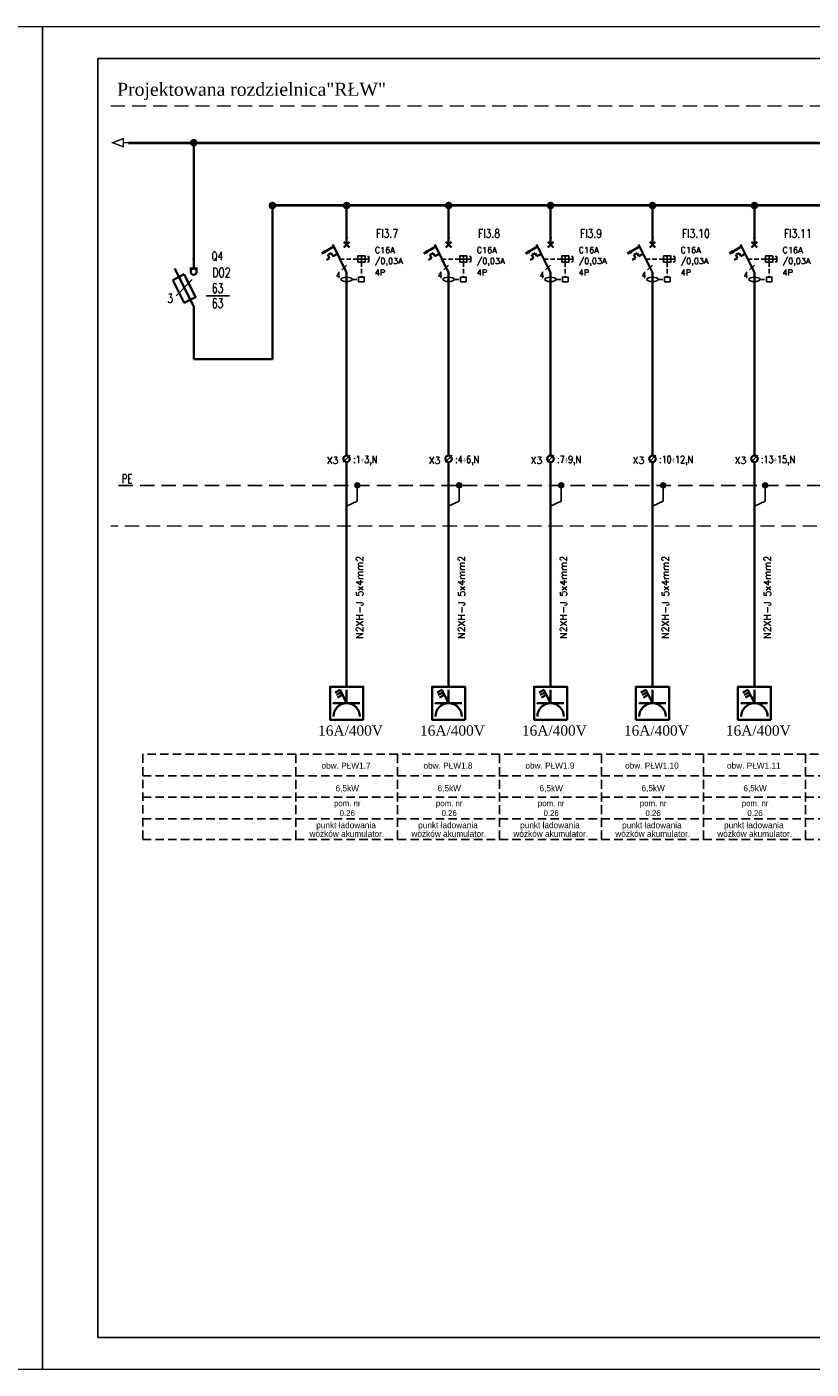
# Model space of a CAD drawing. Extents: x 45023 to 80158, y -8440 to -2500.
# Tile 5 of 14: x 54888 to 58360, y -8440 to -2500. Entities that reach past the tile are written whole.
import ezdxf
from ezdxf.enums import TextEntityAlignment as Align

# ---------------------------------------------------------------- set-up
doc = ezdxf.new("R2010")
doc.units = 0
doc.header["$MEASUREMENT"] = 0
for name, pattern in [('CONTINUA', [0]), ('DASHED2', [0.375, 0.25, -0.125]), ('DASHEDX2', [1.5, 1, -0.5]), ('HIDDEN', [9.525, 6.35, -3.175]), ('HIDDEN2', [0.1875, 0.125, -0.0625])]:
    doc.linetypes.add(name, pattern=pattern)
for name, color, linetype, lineweight in [('15-240', 240, 'Continuous', 35), ('15-7', 7, 'Continuous', 40), ('_elek-opis', 7, 'Continuous', 25), ('DEFAULT', 7, 'Continuous', 0), ('ele_aparat', 5, 'Continuous', 30), ('SIE_DG_PRESE', 10, 'Continuous', 35), ('TORY_GŁÓWNE', 7, 'Continuous', 40)]:
    doc.layers.add(name, color=color, linetype=linetype, lineweight=lineweight)
for name, color, linetype in [('15-6', 6, 'Continuous'), ('6', 6, 'Continuous'), ('Elektryka', 5, 'Continuous'), ('R-RAM', 10, 'Continuous'), ('RYSUNEK', 7, 'Continuous')]:
    doc.layers.add(name, color=color, linetype=linetype)
doc.styles.add('BIPSIMPL', font='simplex.shx')
doc.styles.add('P3', font='simplex.shx', dxfattribs={"width": 0.95})
doc.styles.add('ROMANS', font='romans', dxfattribs={"height": 3})

# ---------------------------------------------------------------- blocks, each defined once
blk = doc.blocks.new('030201')
at = {"color": 6, "const_width": 0.185}
blk.add_lwpolyline([(-0.093, 0, 1), (0.093, 0, 1)], format="xyb", close=True, dxfattribs=at)
at = {"color": 3}
blk.add_point((0, 0), dxfattribs=at)
at = {"linetype": 'Continuous', "style": 'ROMANS', "flags": 3}
blk.add_attdef('NRSYMB', text='', height=0.4, dxfattribs=at).set_placement((0.336, 2.427), align=Align.MIDDLE)
blk.add_attdef('NAZWA', (-2.451, 0.936), '', height=1, dxfattribs=at)
blk = doc.blocks.new('072109')
at = {"layer": '15-240', "linetype": 'Continuous'}
for p, q in [((0, 0), (0, -0.5)), ((0, -2.5), (-1, -0.5)), ((-0.2, -0.5), (0.2, -0.5)), ((-1.1, -1.1), (-0.5, -0.8)), ((-1.1, -1.1), (-0.5, -2.3)), ((0, -2.5), (0, -3))]:
    blk.add_line(p, q, dxfattribs=at)
blk.add_lwpolyline([(-0.5, -2.3), (0.1, -2), (-0.5, -0.8)], dxfattribs=at)
blk.add_circle((0, -0.66), 0.16, dxfattribs=at)
blk.add_point((0, 0), dxfattribs=at)
at = {"layer": '15-6', "linetype": 'Continuous', "style": 'ROMANS', "flags": 3}
blk.add_attdef('NRSYMB', text='', height=0.4, dxfattribs=at).set_placement((0.25, 2.519), align=Align.MIDDLE)
blk.add_attdef('NAZWA', (-2.386, 0.707), '', height=1, dxfattribs=at)
at = {"layer": '15-6', "linetype": 'Continuous', "style": 'ROMANS'}
for tag, height, width, p in [('OZN', 0.6, 0.8, (-1.346, -0.789)), ('KOD', 0.4, 0.7, (-0.798, -2.506))]:
    blk.add_attdef(tag, text='', height=height, dxfattribs=dict(at, width=width)).set_placement(p, align=Align.RIGHT)
at = {"layer": '15-6', "linetype": 'Continuous', "style": 'ROMANS', "width": 0.7, "flags": 4}
for tag, p in [('ZB1', (0.394, -0.685)), ('ZB2', (0.235, -2.675))]:
    blk.add_attdef(tag, p, '', height=0.4, dxfattribs=at)
for tag, p in [('IW', (1.298, -1.253)), ('IPD', (1.323, -1.847))]:
    blk.add_attdef(tag, text='', height=0.3, dxfattribs=at).set_placement(p, align=Align.MIDDLE)
blk = doc.blocks.new('SU0213')
at = {"layer": '15-240', "linetype": 'Continuous'}
for p, q in [((0, -0.279), (0, 0)), ((0, -1), (0, -0.721))]:
    blk.add_line(p, q, dxfattribs=at)
at = {"layer": '15-240', "linetype": 'Continuous', "lineweight": 20}
blk.add_line((-0.234, -0.734), (0.234, -0.266), dxfattribs=at)
at = {"layer": '15-240', "linetype": 'Continuous'}
blk.add_circle((0, -0.5), 0.221, dxfattribs=at)
at = {"linetype": 'Continuous', "lineweight": 20, "style": 'ROMANS', "flags": 3}
blk.add_attdef('NRSYMB', text='', height=0.4, dxfattribs=at).set_placement((-0.125, 2.341), align=Align.MIDDLE)
at = {"lineweight": 20, "style": 'ROMANS', "flags": 3}
blk.add_attdef('NAZWA', (-2.405, 0.543), '', height=1, dxfattribs=at)
at = {"color": 1, "lineweight": 20, "style": 'ROMANS', "width": 0.8}
blk.add_attdef('LISTWA', text='', height=0.6, dxfattribs=at).set_placement((-0.555, -0.714), align=Align.RIGHT)
at = {"color": 0, "lineweight": 20, "style": 'ROMANS', "width": 0.8}
blk.add_attdef('ZACISK', (0.445, -0.664), '', height=0.5, dxfattribs=at)
blk = doc.blocks.new('ele_aparat_2P_003A_B16A')
at = {"color": 7, "lineweight": 25}
for p, q in [((16.3, -12.6), (16.3, -19.5)), ((24.7, -13.1), (23, -13.1)), ((24.7, -16), (24.7, -13.1)), ((12.3, -16), (20.3, -16)), ((19.4, -16), (24.7, -16)), ((24.7, -19), (23, -19)), ((24.7, -16), (24.7, -19))]:
    blk.add_line(p, q, dxfattribs=at)
at = {"color": 7, "linetype": 'DASHEDX2', "lineweight": 25, "ltscale": 5}
for p, q in [((12.3, -16), (-7.4, -16)), ((16.3, -19.5), (16.3, -35.9)), ((6.3, -38.6), (13.2, -38.6))]:
    blk.add_line(p, q, dxfattribs=at)
at = {"color": 7, "lineweight": 25}
for points in [[(12.3, -19.5), (20.3, -19.5), (20.3, -12.6), (12.3, -12.6)], [(13.2, -41.2), (19.4, -41.2), (19.4, -35.9), (13.2, -35.9)]]:
    blk.add_lwpolyline(points, close=True, dxfattribs=at)
blk.add_ellipse((0, -38.6), major_axis=(-6.27, 0), ratio=0.380518, dxfattribs=at)
at = {"layer": '15-240'}
for p, q in [((0, -30.9), (-15.4, 0)), ((-3.1, -3.1), (3.1, 3.1)), ((3.1, -3.1), (-3.1, 3.1)), ((0, 7.7), (0, 0)), ((-26.9, -9.6), (-27.6, -9.8)), ((-27.5, -9.8), (-24.2, -6.8)), ((-27.5, -9.8), (-24, -7.3)), ((-27.5, -9.8), (-23.5, -8)), ((-14.3, -2.3), (-27.3, -9.8)), ((-27.3, -9.8), (-23.3, -8.5)), ((-23.2, -8.5), (-24.1, -7)), ((-23.3, -7.3), (-23.3, -7.3)), ((-20.7, -11.5), (-17, -9.6)), ((-20.7, -11.5), (-18.9, -14.9)), ((-17, -9.6), (-15.1, -13)), ((-10.2, -10.4), (-15.1, -13)), ((-22.4, -17), (-18.9, -14.9)), ((0, -30.9), (0, -38.6))]:
    blk.add_line(p, q, dxfattribs=at)
at = {"layer": '15-240', "linetype": 'Continuous'}
blk.add_point((0, 7.7), dxfattribs=at)

msp = doc.modelspace()

# ---------------------------------------------------------------- hatches: boundary and pattern name
at = {"layer": 'RYSUNEK'}
for points in [[(56361.9, -4529.3, 1), (56340, -4529.3, 1)], [(56813.2, -4529.3, 1), (56791.2, -4529.3, 1)], [(57264.4, -4529.3, 1), (57242.5, -4529.3, 1)], [(57715.7, -4529.3, 1), (57693.7, -4529.3, 1)], [(58166.9, -4529.3, 1), (58145, -4529.3, 1)]]:
    msp.add_hatch(color=256, dxfattribs=at).paths.add_polyline_path(points)

# ---------------------------------------------------------------- linework, layer by layer
at = {"linetype": 'Continuous'}
for p, q in [((56351, -4529.3, 0), (56351, -4599.6, 0)), ((56802.2, -4529.3, 0), (56802.2, -4599.6, 0)), ((57253.5, -4529.3, 0), (57253.5, -4599.6, 0)), ((57704.7, -4529.3, 0), (57704.7, -4599.6, 0)), ((58156, -4529.3, 0), (58156, -4599.6, 0)), ((56303.8, -4622.2, 0), (56351, -4599.6, 0)), ((56755.1, -4622.2, 0), (56802.2, -4599.6, 0)), ((57206.3, -4622.2, 0), (57253.5, -4599.6, 0)), ((57657.6, -4622.2, 0), (57704.7, -4599.6, 0)), ((58108.8, -4622.2, 0), (58156, -4599.6, 0))]:
    msp.add_line(p, q, dxfattribs=at)
at = {"linetype": 'DASHED2', "ltscale": 150}
for p, q in [((55401.3, -5814.6, 1.4), (56078.2, -5814.6, 1.6)), ((56078.2, -5814.6, 1.4), (56529.4, -5814.6, 1.6)), ((56529.4, -5814.6, 1.4), (56980.7, -5814.6, 1.6)), ((56980.7, -5814.6, 1.4), (57431.9, -5814.6, 1.6)), ((57431.9, -5814.6, 1.4), (57883.2, -5814.6, 1.6)), ((57883.2, -5814.6, 1.4), (58334.4, -5814.6, 1.6)), ((58334.4, -5814.6, 1.4), (58785.7, -5814.6, 1.6)), ((55401.3, -5909.6, 1.4), (56078.2, -5909.6, 1.6)), ((56078.2, -5909.6, 1.4), (56529.4, -5909.6, 1.6)), ((56529.4, -5909.6, 1.4), (56980.7, -5909.6, 1.6)), ((56980.7, -5909.6, 1.4), (57431.9, -5909.6, 1.6)), ((57431.9, -5909.6, 1.4), (57883.2, -5909.6, 1.6)), ((57883.2, -5909.6, 1.4), (58334.4, -5909.6, 1.6)), ((58334.4, -5909.6, 1.4), (58785.7, -5909.6, 1.6)), ((55401.3, -6004.6, 1.4), (56078.2, -6004.6, 1.6)), ((56078.2, -6004.6, 1.4), (56529.4, -6004.6, 1.6)), ((56529.4, -6004.6, 1.4), (56980.7, -6004.6, 1.6)), ((56980.7, -6004.6, 1.4), (57431.9, -6004.6, 1.6)), ((57431.9, -6004.6, 1.4), (57883.2, -6004.6, 1.6)), ((57883.2, -6004.6, 1.4), (58334.4, -6004.6, 1.6)), ((58334.4, -6004.6, 1.4), (58785.7, -6004.6, 1.6))]:
    msp.add_line(p, q, dxfattribs=at)
at = {"elevation": 0}
msp.add_lwpolyline([(55203.1, -8300.4), (63218.2, -8300.4), (63218.2, -2640.4), (55203.1, -2640.4)], close=True, dxfattribs=at)
at = {"linetype": 'DASHED2', "ltscale": 150, "elevation": 0.1}
for points in [[(55401.3, -6097), (56078.2, -6097), (56078.2, -5719.6), (55401.3, -5719.6)], [(56078.2, -6097), (56529.4, -6097), (56529.4, -5719.6), (56078.2, -5719.6)], [(56529.4, -6097), (56980.7, -6097), (56980.7, -5719.6), (56529.4, -5719.6)], [(56980.7, -6097), (57431.9, -6097), (57431.9, -5719.6), (56980.7, -5719.6)], [(57431.9, -6097), (57883.2, -6097), (57883.2, -5719.6), (57431.9, -5719.6)], [(57883.2, -6097), (58334.4, -6097), (58334.4, -5719.6), (57883.2, -5719.6)], [(58334.4, -6097), (58785.7, -6097), (58785.7, -5719.6), (58334.4, -5719.6)]]:
    msp.add_lwpolyline(points, close=True, dxfattribs=at)
at = {"layer": '15-240'}
for p, q in [((55626.9, -3570.1, 0), (55626.9, -3013.1, 0.1)), ((55975.2, -3971.1, 0), (55975.2, -3291.2, 0)), ((56303.8, -3463.9, 0), (56303.8, -3291.2, 0)), ((56755.1, -3463.9, 0), (56755.1, -3291.2, 0)), ((57206.3, -3463.9, 0), (57206.3, -3291.2, 0)), ((57657.6, -3463.9, 0), (57657.6, -3291.2, 0)), ((58108.8, -3463.9, 0), (58108.8, -3291.2, 0)), ((56303.8, -3709.8, 0.1), (56303.8, -3587.4, 0)), ((56755.1, -3709.8, 0.1), (56755.1, -3587.4, 0)), ((57206.3, -3709.8, 0.1), (57206.3, -3587.4, 0)), ((57657.6, -3709.8, 0.1), (57657.6, -3587.4, 0)), ((58108.8, -3709.8, 0.1), (58108.8, -3587.4, 0)), ((55626.9, -3738.8, 0), (55626.9, -3971.1, 0)), ((56303.8, -3709.8, 0.1), (56303.8, -3999.2, 0)), ((56755.1, -3709.8, 0.1), (56755.1, -3999.2, 0)), ((57206.3, -3709.8, 0.1), (57206.3, -3999.2, 0)), ((57657.6, -3709.8, 0.1), (57657.6, -3999.2, 0)), ((58108.8, -3709.8, 0.1), (58108.8, -3999.2, 0)), ((55626.9, -3971.1, 0), (55975.2, -3971.1, 0)), ((56303.8, -3999.2, 0), (56303.8, -4397.3, 0)), ((56303.8, -4009.7, 0), (56303.8, -4107.4, 0)), ((56755.1, -3999.2, 0), (56755.1, -4397.3, 0)), ((56755.1, -4009.7, 0), (56755.1, -4107.4, 0)), ((57206.3, -3999.2, 0), (57206.3, -4397.3, 0)), ((57206.3, -4009.7, 0), (57206.3, -4107.4, 0)), ((57657.6, -3999.2, 0), (57657.6, -4397.3, 0)), ((57657.6, -4009.7, 0), (57657.6, -4107.4, 0)), ((58108.8, -3999.2, 0), (58108.8, -4397.3, 0)), ((58108.8, -4009.7, 0), (58108.8, -4107.4, 0)), ((56303.8, -4426.1, 0), (56303.8, -4753.1, -0.1)), ((56755.1, -4426.1, 0), (56755.1, -4753.1, -0.1)), ((57206.3, -4426.1, 0), (57206.3, -4753.1, -0.1)), ((57657.6, -4426.1, 0), (57657.6, -4753.1, -0.1)), ((58108.8, -4426.1, 0), (58108.8, -4753.1, -0.1)), ((56303.8, -4743.2, -0.1), (56303.8, -5420.3, -0.1)), ((56755.1, -4743.2, -0.1), (56755.1, -5420.3, -0.1)), ((57206.3, -4743.2, -0.1), (57206.3, -5420.3, -0.1)), ((57657.6, -4743.2, -0.1), (57657.6, -5420.3, -0.1)), ((58108.8, -4743.2, -0.1), (58108.8, -5420.3, -0.1))]:
    msp.add_line(p, q, dxfattribs=at)
at = {"layer": '15-6'}
for p, q in [((56281.9, -3576.3, 0), (56303.7, -3554.4, 0)), ((56733.2, -3576.3, 0), (56755, -3554.4, 0)), ((57184.4, -3576.3, 0), (57206.2, -3554.4, 0)), ((57635.7, -3576.3, 0), (57657.5, -3554.4, 0)), ((58086.9, -3576.3, 0), (58108.7, -3554.4, 0)), ((55620.6, -3618.6, 0), (55549, -3690.2, 0))]:
    msp.add_line(p, q, dxfattribs=at)
at = {"layer": '15-6', "lineweight": 25}
msp.add_line((55681.5, -3690.4, 0), (55785.1, -3690.4, 0), dxfattribs=at)
at = {"layer": '15-7', "color": 5}
for p, q in [((55338.2, -3013.1, 0), (63025, -3013.1, 0)), ((59208.1, -3291.2, 0), (55975.2, -3291.2, 0))]:
    msp.add_line(p, q, dxfattribs=at)
at = {"layer": '15-7', "color": 5, "const_width": 6, "elevation": 0}
msp.add_lwpolyline([(55338.2, -3013.1), (55314.7, -3013.1), (55314.7, -2995.1), (55267.7, -3013.1), (55314.7, -3031), (55314.7, -3013.1)], dxfattribs=at)
at = {"layer": 'DEFAULT', "color": 7, "linetype": 'HIDDEN2', "lineweight": 20, "ltscale": 500}
for p, q in [((55259.9, -2849.5, 0), (63072.5, -2849.5, 0)), ((63072.5, -4709.8, 0), (55259.9, -4709.8, 0))]:
    msp.add_line(p, q, dxfattribs=at)
at = {"layer": 'R-RAM', "color": 8, "lineweight": 9, "ltscale": 20, "elevation": 0}
for points in [[(46558.2, -8440.4), (54958.2, -8440.4), (54958.2, -2500.4), (46558.2, -2500.4)], [(54958.2, -8440.4), (63358.2, -8440.4), (63358.2, -2500.4), (54958.2, -2500.4)]]:
    msp.add_lwpolyline(points, close=True, dxfattribs=at)
at = {"layer": 'RYSUNEK'}
for centre in [(56351, -4529.3, 0), (56802.2, -4529.3, 0), (57253.5, -4529.3, 0), (57704.7, -4529.3, 0), (58156, -4529.3, 0)]:
    msp.add_circle(centre, 11, dxfattribs=at)
at = {"layer": 'SIE_DG_PRESE', "linetype": 'CONTINUA', "elevation": -0.1, "flags": 128}
for points in [[(56376.9, -5566.6), (56376.9, -5420.3), (56230.7, -5420.3), (56230.7, -5566.6), (56376.9, -5566.6)], [(56828.2, -5566.6), (56828.2, -5420.3), (56681.9, -5420.3), (56681.9, -5566.6), (56828.2, -5566.6)], [(57279.4, -5566.6), (57279.4, -5420.3), (57133.2, -5420.3), (57133.2, -5566.6), (57279.4, -5566.6)], [(57730.7, -5566.6), (57730.7, -5420.3), (57584.4, -5420.3), (57584.4, -5566.6), (57730.7, -5566.6)], [(58181.9, -5566.6), (58181.9, -5420.3), (58035.7, -5420.3), (58035.7, -5566.6), (58181.9, -5566.6)]]:
    msp.add_lwpolyline(points, dxfattribs=at)
at = {"layer": 'SIE_DG_PRESE', "elevation": -0.1}
for points in [[(56362.3, -5493.4), (56245.3, -5493.4), (56303.8, -5493.4), (56303.8, -5434.9)], [(56274.6, -5434.9), (56252.8, -5445.8)], [(56280, -5445.8), (56258.2, -5456.7)], [(56285.4, -5456.6), (56263.6, -5467.5)], [(56303.8, -5493.4), (56274.6, -5434.9)], [(56813.6, -5493.4), (56696.6, -5493.4), (56755.1, -5493.4), (56755.1, -5434.9)], [(56725.8, -5434.9), (56704, -5445.8)], [(56731.2, -5445.8), (56709.4, -5456.7)], [(56736.6, -5456.6), (56714.8, -5467.5)], [(56755.1, -5493.4), (56725.8, -5434.9)], [(57264.8, -5493.4), (57147.8, -5493.4), (57206.3, -5493.4), (57206.3, -5434.9)], [(57177.1, -5434.9), (57155.3, -5445.8)], [(57182.5, -5445.8), (57160.7, -5456.7)], [(57187.9, -5456.6), (57166.1, -5467.5)], [(57206.3, -5493.4), (57177.1, -5434.9)], [(57716.1, -5493.4), (57599.1, -5493.4), (57657.6, -5493.4), (57657.6, -5434.9)], [(57628.3, -5434.9), (57606.5, -5445.8)], [(57633.7, -5445.8), (57611.9, -5456.7)], [(57639.1, -5456.6), (57617.3, -5467.5)], [(57657.6, -5493.4), (57628.3, -5434.9)], [(58167.3, -5493.4), (58050.3, -5493.4), (58108.8, -5493.4), (58108.8, -5434.9)], [(58079.6, -5434.9), (58057.8, -5445.8)], [(58085, -5445.8), (58063.2, -5456.7)], [(58090.4, -5456.6), (58068.6, -5467.5)], [(58108.8, -5493.4), (58079.6, -5434.9)]]:
    msp.add_lwpolyline(points, dxfattribs=at)
at = {"layer": 'SIE_DG_PRESE'}
for centre in [(56303.8, -5551.9, -0.1), (56755.1, -5551.9, -0.1), (57206.3, -5551.9, -0.1), (57657.6, -5551.9, -0.1), (58108.8, -5551.9, -0.1)]:
    msp.add_arc(centre, 58.5, 0, 180, dxfattribs=at)
for points in [[(56303.8, -5493.4, -0.1), (56303.8, -5464.2, -0.1), (56289.2, -5464.2, -0.1)], [(56755.1, -5493.4, -0.1), (56755.1, -5464.2, -0.1), (56740.4, -5464.2, -0.1)], [(57206.3, -5493.4, -0.1), (57206.3, -5464.2, -0.1), (57191.7, -5464.2, -0.1)], [(57657.6, -5493.4, -0.1), (57657.6, -5464.2, -0.1), (57642.9, -5464.2, -0.1)], [(58108.8, -5493.4, -0.1), (58108.8, -5464.2, -0.1), (58094.2, -5464.2, -0.1)]]:
    msp.add_solid(points, dxfattribs=at)
at = {"layer": 'TORY_GŁÓWNE', "linetype": 'HIDDEN', "lineweight": 25, "ltscale": 10}
msp.add_line((55294.3, -4529.3, 0), (62993.9, -4529.3, 0), dxfattribs=at)

# ---------------------------------------------------------------- block references
at = {"layer": '15-240', "xscale": 84.38375000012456, "yscale": 84.38375000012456, "zscale": 84.38375000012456}
msp.add_blockref('072109', (55626.9, -3527.9, 0), dxfattribs=at)
at = {"layer": '6', "color": 1, "linetype": 'Continuous', "xscale": 90.25, "yscale": 90.25, "zscale": 90.25}
for p in [(55626.9, -3013.1, 0.1), (55975.2, -3291.2, -0.1), (55975.2, -3291.2, -0.1), (56303.8, -3291.2, 0), (56755.1, -3291.2, 0), (57206.3, -3291.2, 0), (57657.6, -3291.2, 0), (58108.8, -3291.2, 0)]:
    msp.add_blockref('030201', p, dxfattribs=at)
at = {"layer": 'ele_aparat', "color": 3, "xscale": 4, "yscale": 4, "zscale": 4}
for p in [(56303.8, -3463.9, 0), (56755.1, -3463.9, 0), (57206.3, -3463.9, 0), (57657.6, -3463.9, 0), (58108.8, -3463.9, 0)]:
    msp.add_blockref('ele_aparat_2P_003A_B16A', p, dxfattribs=at)
at = {"layer": 'Elektryka', "color": 1, "linetype": 'Continuous', "lineweight": 20}
ref = msp.add_blockref('SU0213', (56303.8, -4379.1, 0), dxfattribs=dict(at, xscale=65.13432749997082, yscale=65.13432749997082, zscale=65.13432749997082))
ref.add_attrib('LISTWA', 'X3', dxfattribs={"layer": '0', "color": 1, "lineweight": 20, "height": 32, "style": 'P3', "width": 0.95}).set_placement((56267.7, -4444.2, 0), align=Align.BOTTOM_RIGHT)
ref.add_attrib('ZACISK', ':1÷3,N', (56332.8, -4430.6, 0), dxfattribs={"layer": '0', "color": 0, "lineweight": 20, "height": 32.57, "style": 'ROMANS', "width": 0.8})
ref = msp.add_blockref('SU0213', (56755.1, -4379.1, 0), dxfattribs=dict(at, xscale=65.13432749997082, yscale=65.13432749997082, zscale=65.13432749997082))
ref.add_attrib('LISTWA', 'X3', dxfattribs={"layer": '0', "color": 1, "lineweight": 20, "height": 32, "style": 'P3', "width": 0.95}).set_placement((56718.9, -4444.2, 0), align=Align.BOTTOM_RIGHT)
ref.add_attrib('ZACISK', ':4÷6,N', (56784.1, -4430.6, 0), dxfattribs={"layer": '0', "color": 0, "lineweight": 20, "height": 32.57, "style": 'ROMANS', "width": 0.8})
ref = msp.add_blockref('SU0213', (57206.3, -4379.1, 0), dxfattribs=dict(at, xscale=65.13432749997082, yscale=65.13432749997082, zscale=65.13432749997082))
ref.add_attrib('LISTWA', 'X3', dxfattribs={"layer": '0', "color": 1, "lineweight": 20, "height": 32, "style": 'P3', "width": 0.95}).set_placement((57170.2, -4444.2, 0), align=Align.BOTTOM_RIGHT)
ref.add_attrib('ZACISK', ':7÷9,N', (57235.3, -4430.6, 0), dxfattribs={"layer": '0', "color": 0, "lineweight": 20, "height": 32.57, "style": 'ROMANS', "width": 0.8})
ref = msp.add_blockref('SU0213', (57657.6, -4379.1, 0), dxfattribs=dict(at, xscale=65.13432749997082, yscale=65.13432749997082, zscale=65.13432749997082))
ref.add_attrib('LISTWA', 'X3', dxfattribs={"layer": '0', "color": 1, "lineweight": 20, "height": 32, "style": 'P3', "width": 0.95}).set_placement((57621.4, -4444.2, 0), align=Align.BOTTOM_RIGHT)
ref.add_attrib('ZACISK', ':10÷12,N', (57686.6, -4430.6, 0), dxfattribs={"layer": '0', "color": 0, "lineweight": 20, "height": 32.57, "style": 'ROMANS', "width": 0.8})
ref = msp.add_blockref('SU0213', (58108.8, -4379.1, 0), dxfattribs=dict(at, xscale=65.13432749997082, yscale=65.13432749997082, zscale=65.13432749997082))
ref.add_attrib('LISTWA', 'X3', dxfattribs={"layer": '0', "color": 1, "lineweight": 20, "height": 32, "style": 'P3', "width": 0.95}).set_placement((58072.7, -4444.2, 0), align=Align.BOTTOM_RIGHT)
ref.add_attrib('ZACISK', ':13÷15,N', (58137.8, -4430.6, 0), dxfattribs={"layer": '0', "color": 0, "lineweight": 20, "height": 32.57, "style": 'ROMANS', "width": 0.8})

# ---------------------------------------------------------------- texts
at = {"color": 7, "ltscale": 20, "style": 'ROMANS'}
for s, p in [('C16A', (56428.2, -3501.4, -0.1)), ('C16A', (56879.4, -3501.4, -0.1)), ('C16A', (57330.7, -3501.4, -0.1)), ('C16A', (57781.9, -3501.4, -0.1)), ('C16A', (58233.2, -3501.4, -0.1)), ('/0,03A', (56428.2, -3549.7, -0.1)), ('/0,03A', (56879.4, -3549.7, -0.1)), ('/0,03A', (57330.7, -3549.7, -0.1)), ('/0,03A', (57781.9, -3549.7, -0.1)), ('/0,03A', (58233.2, -3549.7, -0.1)), ('4P', (56428.2, -3600.6, -0.1)), ('4P', (56879.4, -3600.6, -0.1)), ('4P', (57330.7, -3600.6, -0.1)), ('4P', (57781.9, -3600.6, -0.1)), ('4P', (58233.2, -3600.6, -0.1))]:
    msp.add_text(s, height=26.26, dxfattribs=at).set_placement(p)
for p in [(56376.4, -4841.3, -0.1), (56827.6, -4841.3, -0.1), (57278.9, -4841.3, -0.1), (57730.1, -4841.3, -0.1), (58181.4, -4841.3, -0.1)]:
    msp.add_text('N2XH-J 5x4mm2', height=30.719, rotation=90, dxfattribs=at).set_placement(p, align=Align.RIGHT)
at = {"linetype": 'Continuous'}
for s, height, p in [('obw. PŁW1.7', 27.296, (56301, -5783.2, -0.3)), ('obw. PŁW1.8', 27.296, (56752.3, -5783.2, -0.3)), ('obw. PŁW1.9', 27.296, (57203.5, -5783.2, -0.3)), ('obw. PŁW1.10', 27.296, (57654.8, -5783.2, -0.3)), ('obw. PŁW1.11', 27.296, (58106, -5783.2, -0.3)), ('6,5kW', 27.3, (56306.6, -5883.2, -0.6)), ('6,5kW', 27.3, (56757.9, -5883.2, -0.6)), ('6,5kW', 27.3, (57209.1, -5883.2, -0.6)), ('6,5kW', 27.3, (57660.4, -5883.2, -0.6)), ('6,5kW', 27.3, (58111.6, -5883.2, -0.6)), ('pom. nr', 25.93, (56306.5, -5949.2, -0.6)), ('pom. nr', 25.93, (56757.7, -5949.2, -0.6)), ('pom. nr', 25.93, (57209, -5949.2, -0.6)), ('pom. nr', 25.93, (57660.2, -5949.2, -0.6)), ('pom. nr', 25.93, (58111.5, -5949.2, -0.6)), ('0.26', 25.93, (56306.5, -5992.7, -0.6)), ('0.26', 25.93, (56757.7, -5992.7, -0.6)), ('0.26', 25.93, (57209, -5992.7, -0.6)), ('0.26', 25.93, (57660.2, -5992.7, -0.6)), ('0.26', 25.93, (58111.5, -5992.7, -0.6)), ('wóżków akumulator.', 27.296, (56304.6, -6084.9, 1.2)), ('punkt ładowania', 27.296, (56301, -6046.8, 1.2)), ('wóżków akumulator.', 27.296, (56755.9, -6084.9, 1.2)), ('punkt ładowania', 27.296, (56752.3, -6046.8, 1.2)), ('wóżków akumulator.', 27.296, (57207.1, -6084.9, 1.2)), ('punkt ładowania', 27.296, (57203.5, -6046.8, 1.2)), ('wóżków akumulator.', 27.296, (57658.4, -6084.9, 1.2)), ('punkt ładowania', 27.296, (57654.8, -6046.8, 1.2)), ('wóżków akumulator.', 27.296, (58109.6, -6084.9, 1.2)), ('punkt ładowania', 27.296, (58106, -6046.8, 1.2))]:
    msp.add_text(s, height=height, dxfattribs=at).set_placement(p, align=Align.CENTER)
at = {"ltscale": 2, "insert": (55287.9, -2748, 0), "char_height": 57.631, "width": 2296.354, "attachment_point": 1}
msp.add_mtext('{\\fTimes New Roman|b0|i0|c238|p18;Projektowana rozdzielnica"RŁW"}', dxfattribs=at)
at = {"layer": '15-6', "lineweight": 25, "style": 'ROMANS', "width": 0.7}
for s, p in [('DO2', (55749.6, -3608.7, 0)), ('63', (55732.6, -3678.2, 0)), ('63', (55732.6, -3744.8, 0))]:
    msp.add_text(s, height=42.5, dxfattribs=at).set_placement(p, align=Align.CENTER)
at = {"layer": '15-6', "style": 'BIPSIMPL', "width": 0.7}
for s, height, p in [('4', 28.9, (56275.3, -3612.9, 0)), ('4', 28.9, (56726.5, -3612.9, 0)), ('4', 28.9, (57177.8, -3612.9, 0)), ('4', 28.9, (57629, -3612.9, 0)), ('4', 28.9, (58080.3, -3612.9, 0)), ('3', 40, (55534.9, -3721.6, 0))]:
    msp.add_text(s, height=height, dxfattribs=at).set_placement(p, align=Align.RIGHT)
at = {"layer": '15-6', "linetype": 'Continuous', "style": 'BIPSIMPL', "width": 0.7}
msp.add_text('PE', height=39.71, dxfattribs=at).set_placement((55355.6, -4520.1, 0), align=Align.RIGHT)
at = {"layer": '_elek-opis', "ltscale": 2, "char_height": 45, "width": 303.852, "attachment_point": 1}
for insert in [(56177.3, -5591.9), (56628.6, -5591.9), (57079.8, -5591.9), (57531.1, -5591.9), (57982.3, -5591.9)]:
    msp.add_mtext('{\\fTimes New Roman|b0|i0|c238|p18;16A/400V}', dxfattribs=dict(at, insert=insert))
at = {"layer": 'TORY_GŁÓWNE', "color": 2, "lineweight": 30, "ltscale": 15, "style": 'P3', "width": 0.8}
for s, height, p in [('FI3.7', 37.45, (56434.1, -3433.6, -0.1)), ('FI3.8', 37.45, (56885.3, -3433.6, -0.1)), ('FI3.9', 37.45, (57336.6, -3433.6, -0.1)), ('FI3.10', 37.45, (57787.8, -3433.6, -0.1)), ('FI3.11', 37.45, (58239.1, -3433.6, -0.1)), ('Q4', 35.58, (55705.6, -3532.2, 0))]:
    msp.add_text(s, height=height, dxfattribs=at).set_placement(p)

doc.saveas('drawing.dxf')
